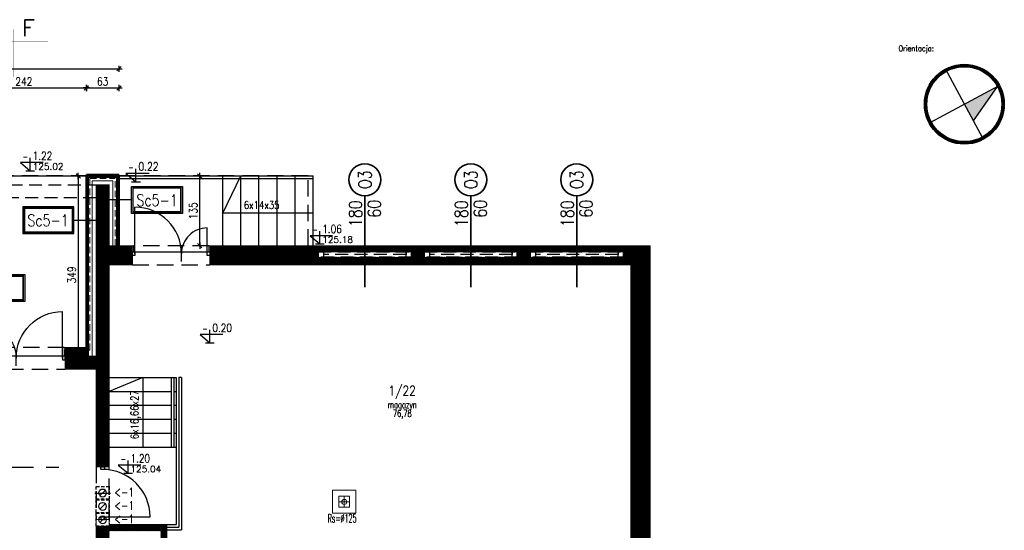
# Model space of a CAD drawing. Header units: inches. Extents: x 27484 to 71626, y -45113 to 39.
# Tile 165 of 256: x 35654 to 37560, y -32320 to -31331. Entities that reach past the tile are written whole.
import ezdxf
from ezdxf.enums import TextEntityAlignment as Align

# ---------------------------------------------------------------- set-up
doc = ezdxf.new("R2010")
doc.units = ezdxf.units.IN
doc.header["$LTSCALE"] = 50
doc.header["$MEASUREMENT"] = 0
doc.linetypes.add('DASHED', pattern=[0.75, 0.5, -0.25])
doc.linetypes.add('DASHED2', pattern=[9.525, 6.35, -3.175])
for name, color, linetype in [('0-KOTEW-POZ', 7, 'Continuous'), ('0-opis', 2, 'Continuous'), ('_Tabelka', 7, 'Continuous'), ('A-podciagi', 3, 'DASHED'), ('A-rdzenie zelbetowe', 6, 'Continuous'), ('B-IWE-KAN', 7, 'Continuous'), ('koncepcja', 6, 'Continuous'), ('KOTEW-POZ-OPIS', 2, 'Continuous'), ('KOTEW-POZ-OPIS1', 7, 'Continuous'), ('R-DIM', 6, 'Continuous'), ('R-MET-IWE', 2, 'Continuous'), ('R-MET-OKN-OPIS', 7, 'Continuous'), ('R-MET-OKN-OPIS-SYM', 2, 'Continuous'), ('R-MET-POM-OPIS', 7, 'Continuous'), ('R-MET-POM-OPIS-NR', 2, 'Continuous'), ('R-MET-POM-OPIS-POM', 7, 'Continuous'), ('R-MET-POZ', 7, 'Continuous'), ('R-MET-POZ-OPIS', 2, 'Continuous'), ('R-MET-POZ-OPIS1', 7, 'Continuous'), ('R-MET-PRZEK', 5, 'Continuous'), ('R-MET-PRZEK-OPIS', 5, 'Continuous'), ('rz_wentylacja', 10, 'Continuous'), ('S-DRZ-', 7, 'Continuous'), ('S-DRZ-O', 7, 'Continuous'), ('S-DRZ-SKRZYD', 5, 'Continuous'), ('S-DRZ-WEGAR', 7, 'Continuous')]:
    doc.layers.add(name, color=color, linetype=linetype)
for name, color, linetype, lineweight in [('0-OPISY', 165, 'Continuous', 18), ('A-obwiednia proj.', 4, 'Continuous', 50), ('A-okna projektowane', 4, 'Continuous', 30), ('A-proj. styropian', 2, 'BATTING', 9), ('A-PRZERYW', 7, 'DASHED2', 18), ('A-rozbiórka', 8, 'DASHED', 15), ('A-SCIANY', 5, 'Continuous', 18), ('A-WID', 1, 'Continuous', 9), ('A-ść. istn.', 8, 'Continuous', 0), ('B-IWE-KS', 7, 'Continuous', 20), ('mat', 7, 'Continuous', 9), ('pr_opis', 2, 'Continuous', 25), ('R-MET-OKN', 7, 'Continuous', 35), ('rz_zelbet', 200, 'Continuous', 20), ('TAB_OPISY_TYT', 7, 'Continuous', 13)]:
    doc.layers.add(name, color=color, linetype=linetype, lineweight=lineweight)
doc.styles.add('H35', font='simplex.shx', dxfattribs={"width": 0.9, "height": 35})
doc.styles.add('MET_OKN', font='SIMPLEX.SHX')
doc.styles.add('MET_POM', font='simplex.shx')
doc.styles.add('MET_POZ', font='SIMPLEX')
doc.styles.add('MET_PRZEK', font='SIMPLEX.SHX')
doc.styles.add('MM_050', font='romans.shx', dxfattribs={"width": 0.8, "height": 16})
doc.styles.add('ROMANS', font='simplex.shx', dxfattribs={"width": 0.8, "height": 15})
doc.styles.get("Standard").update_dxf_attribs({"font": 'romans.shx'})
doc.styles.add('TOM', font='simplex.shx', dxfattribs={"width": 0.8, "height": 50})
doc.linetypes.add('BATTING', pattern='A,0.0001,-0.1,[134,ltypeshp.shx,S=0.1,R=0,X=-0.1,Y=0],-0.2,[134,ltypeshp.shx,S=0.1,R=180,X=0.1,Y=0],-0.1', length=0.4001)
doc.dimstyles.new('AM100', dxfattribs={"dimtxt": 0.18, "dimasz": 1, "dimexe": 0, "dimexo": 0, "dimgap": 0, "dimtad": 0, "dimdec": 4, "dimdsep": 46, "dimtxsty": 'MM_050', "dimblk1": 'W1', "dimblk2": 'W1', "dimsah": 1, "dimcen": 4, "dimse1": 1, "dimse2": 1, "dimclrd": 256, "dimclre": 256, "dimclrt": 2, "dimadec": 5, "dimazin": 0, "dimtfac": 0.444444, "dimtdec": 4, "dimtix": 1, "dimtmove": 2, "dimatfit": 3, "dimldrblk": 'W1', "dimfxl": 1, "dimtvp": 0.777778, "dimtolj": 1, "dimarcsym": 0})
pattern_1 = [(45, (31560.1443, -34930.5661), (-0.88388348, 0.88388348), [])]

# ---------------------------------------------------------------- blocks, each defined once
blk = doc.blocks.new('D150')
at = {"layer": 'S-DRZ-'}
for centre, radius, start, end in [((-50, 0), 50, 270, 0), ((90, 0), 90, 180, 270)]:
    blk.add_arc(centre, radius, start, end, dxfattribs=at)
at = {"layer": 'S-DRZ-O'}
blk.add_line((0, 15.1), (0, -15.1), dxfattribs=at)
at = {"layer": 'S-DRZ-SKRZYD'}
for p, q in [((-50, 0), (-50, -50)), ((90, 0), (90, -90))]:
    blk.add_line(p, q, dxfattribs=at)
at = {"layer": 'S-DRZ-WEGAR'}
for points in [[(-50, -3.5), (-55, -3.5), (-55, 3.5), (-50, 3.5)], [(95, -3.5), (90, -3.5), (90, 3.5), (95, 3.5)]]:
    blk.add_lwpolyline(points, close=True, dxfattribs=at)
blk = doc.blocks.new('A$C6C2C3BE5')
at = {"layer": 'R-MET-POZ', "rotation": 359.9999999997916}
blk.add_blockref('D150', (0, 0), dxfattribs=at)
blk = doc.blocks.new('M-SEC030')
at = {"layer": 'R-MET-PRZEK'}
blk.add_lwpolyline([(-1.5, 1.5, 0, 0.25, 0), (0, 1.5, 0.015, 0.015, 0), (0.5, 1.5, 0.015, 0.015, 0), (0, 1.5, 0.015, 0.015, 0), (0, 2, 0.015, 0.015, 0), (0, 0, 0, 0, 0)], format="xyseb", dxfattribs=at)
at = {"layer": 'R-MET-PRZEK-OPIS', "style": 'MET_PRZEK'}
blk.add_attdef('PX', text='', height=0.7, dxfattribs=at).set_placement((-0.451, 1.71), align=Align.RIGHT)
blk = doc.blocks.new('D90-L-DL')
at = {"layer": 'S-DRZ-'}
blk.add_arc((-45, 0), 90, 270, 0, dxfattribs=at)
at = {"layer": 'S-DRZ-O'}
blk.add_line((0, 15.1), (0, -15.1), dxfattribs=at)
at = {"layer": 'S-DRZ-SKRZYD'}
blk.add_line((-45, 0), (-45, -90), dxfattribs=at)
at = {"layer": 'S-DRZ-WEGAR'}
for points in [[(-50, -3.5), (-45, -3.5), (-45, 3.5), (-50, 3.5)], [(45, 3.5), (50, 3.5), (50, -3.5), (45, -3.5)]]:
    blk.add_lwpolyline(points, close=True, dxfattribs=at)
blk = doc.blocks.new('M-POZ10')
at = {"layer": '0-KOTEW-POZ'}
blk.add_line((-0.133, 0), (0.133, 0), dxfattribs=at)
blk.add_lwpolyline([(0.392, 0.253), (-0.3, 0.253), (0, 0), (0, 0.393)], dxfattribs=at)
at = {"layer": 'KOTEW-POZ-OPIS', "style": 'MET_POZ', "width": 0.6}
blk.add_attdef('+/-', text='', height=0.2, dxfattribs=at).set_placement((-0.068, 0.334), align=Align.RIGHT)
at = {"layer": 'KOTEW-POZ-OPIS', "style": 'MET_POZ', "width": 0.8}
blk.add_attdef('H', (0.075, 0.334), '', height=0.25, dxfattribs=at)
at = {"layer": 'KOTEW-POZ-OPIS1', "style": 'MET_POZ', "oblique": 5, "width": 0.8}
blk.add_attdef('TXT', text='', height=0.2, dxfattribs=at).set_placement((0.075, 0.629), align=Align.CENTER)
at = {"layer": 'KOTEW-POZ-OPIS1', "style": 'MET_POZ'}
blk.add_attdef('XH', (0.075, 0.031), '', height=0.2, dxfattribs=at)
blk = doc.blocks.new('A$C788011A3')
at = {"layer": 'S-DRZ-'}
for centre, radius, start, end in [((5, 15.1), 90, 360, 90), ((155, 15.1), 60.1, 90, 180)]:
    blk.add_arc(centre, radius, start, end, dxfattribs=at)
at = {"layer": 'S-DRZ-O'}
blk.add_line((94.9, 0), (94.9, 30.2), dxfattribs=at)
at = {"layer": 'S-DRZ-SKRZYD'}
for p, q in [((5, 15.1), (5, 105.1)), ((155, 15.1), (155, 75.2))]:
    blk.add_line(p, q, dxfattribs=at)
at = {"layer": 'S-DRZ-WEGAR'}
for points in [[(0, 18.6), (5, 18.6), (5, 11.6), (0, 11.6)], [(155, 18.6), (160, 18.6), (160, 11.6), (155, 11.6)]]:
    blk.add_lwpolyline(points, close=True, dxfattribs=at)
blk = doc.blocks.new('IWE-KS')
at = {"layer": 'B-IWE-KS'}
for p, q in [((9.7, 0), (-9.7, 0)), ((0, -9.7), (0, 9.7))]:
    blk.add_line(p, q, dxfattribs=at)
blk.add_circle((0, 0), 5, dxfattribs=at)
at = {"layer": 'R-MET-IWE', "oblique": -180, "text_generation_flag": 6, "width": 0.464286}
blk.add_attdef('NR', text='', height=14.1, rotation=180, dxfattribs=at).set_placement((19.9, -0.1), align=Align.MIDDLE)
blk = doc.blocks.new('MPOM0239')
at = {"layer": 'R-MET-POM-OPIS', "style": 'MET_POM', "width": 0.7}
for tag, p in [('POS', (0, -0.225)), ('ARE', (0, -0.49))]:
    blk.add_attdef(tag, text='', height=0.2, dxfattribs=at).set_placement(p, align=Align.CENTER)
at = {"layer": 'R-MET-POM-OPIS', "style": 'MET_POM', "width": 0.7, "flags": 1}
blk.add_attdef('UNI', (0.246, -0.49), '', height=0.2, dxfattribs=at)
at = {"layer": 'R-MET-POM-OPIS-NR', "style": 'MET_POM', "width": 0.8}
blk.add_attdef('NR', text='', height=0.2, dxfattribs=at).set_placement((-0.003, 0.269), align=Align.CENTER)
at = {"layer": 'R-MET-POM-OPIS-POM', "style": 'MET_POM', "width": 0.7}
blk.add_attdef('POM', text='', height=0.2, dxfattribs=at).set_placement((0, 0.022), align=Align.CENTER)
blk = doc.blocks.new('IWE0W')
at = {"layer": 'B-IWE-KAN'}
blk.add_lwpolyline([(0.85, 0.85, -1), (0.15, 0.15), (0.85, 0.85, 1), (0.15, 0.15)], format="xyb", dxfattribs=at)
blk = doc.blocks.new('MET-OK')
at = {"layer": 'R-MET-OKN'}
blk.add_lwpolyline([(0, -42.9), (0, 42.9, 0.581818)], format="xyb", dxfattribs=at)
blk.add_circle((0, 66.1), 23.2, dxfattribs=at)
at = {"layer": 'R-MET-OKN-OPIS', "style": 'MET_OKN', "width": 0.8}
for tag, p in [('SO', (-4.2, 40.7)), ('HO', (23, 40.7))]:
    blk.add_attdef(tag, text='', height=18.8, rotation=90, dxfattribs=at).set_placement(p, align=Align.RIGHT)
at = {"layer": 'R-MET-OKN-OPIS-SYM', "style": 'MET_OKN', "width": 0.8}
blk.add_attdef('SYM', text='', height=18.8, rotation=90, dxfattribs=at).set_placement((9.4, 66.1), align=Align.CENTER)
blk = doc.blocks.new('W1')
for p, q in [((-6, 0), (6, 0)), ((-4.2, -4.2), (4.2, 4.2)), ((0, 6), (0, -6))]:
    blk.add_line(p, q)
blk = doc.blocks.new('*D165')
at = {"layer": 'Defpoints', "color": 0, "ltscale": 0.1, "transparency": 16777216}
for p in [(35844.5, -31634.1), (36002.8, -31634.1), (35844.5, -31769.1)]:
    blk.add_point(p, dxfattribs=at)
at = {"layer": 'R-DIM', "lineweight": -2, "ltscale": 0.1, "transparency": 16777216}
blk.add_line((36002.8, -31768.1), (36002.8, -31635.1), dxfattribs=at)
for p, rotation in [((36002.8, -31634.1), 89.99999999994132), ((36002.8, -31769.1), 269.9999999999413)]:
    blk.add_blockref('W1', p, dxfattribs=dict(at, rotation=rotation))
at = {"layer": 'R-DIM', "color": 2, "ltscale": 0.1, "transparency": 16777216, "insert": (35990.3, -31701.6), "char_height": 16, "attachment_point": 5, "rotation": 90, "style": 'MM_050'}
blk.add_mtext('\\A1;135', dxfattribs=at)
blk = doc.blocks.new('*D166')
at = {"layer": 'Defpoints', "color": 0, "ltscale": 0.1, "transparency": 16777216}
for p in [(35785.5, -31634.1), (35767.7, -31983.1), (35785.5, -31983.1)]:
    blk.add_point(p, dxfattribs=at)
at = {"layer": 'R-DIM', "lineweight": -2, "ltscale": 0.1, "transparency": 16777216}
blk.add_line((35767.7, -31635.1), (35767.7, -31982.1), dxfattribs=at)
for p, rotation in [((35767.7, -31634.1), 89.99999999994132), ((35767.7, -31983.1), 269.9999999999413)]:
    blk.add_blockref('W1', p, dxfattribs=dict(at, rotation=rotation))
at = {"layer": 'R-DIM', "color": 2, "ltscale": 0.1, "transparency": 16777216, "insert": (35755.2, -31825.7), "char_height": 16, "attachment_point": 5, "rotation": 90, "style": 'MM_050'}
blk.add_mtext('\\A1;349', dxfattribs=at)
blk = doc.blocks.new('*D169')
at = {"layer": 'Defpoints', "color": 0, "ltscale": 0.1, "transparency": 16777216}
for p in [(35846.5, -31426.6), (35153.5, -31632.1), (35846.5, -31632.1)]:
    blk.add_point(p, dxfattribs=at)
at = {"layer": 'R-DIM', "lineweight": -2, "ltscale": 0.1, "transparency": 16777216}
blk.add_line((35154.5, -31426.6), (35845.5, -31426.6), dxfattribs=at)
for p, rotation in [((35153.5, -31426.6), 179.9999999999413), ((35846.5, -31426.6), 359.9999999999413)]:
    blk.add_blockref('W1', p, dxfattribs=dict(at, rotation=rotation))
at = {"layer": 'R-DIM', "color": 2, "ltscale": 0.1, "transparency": 16777216, "insert": (35500, -31414.1), "char_height": 16, "attachment_point": 5, "style": 'MM_050'}
blk.add_mtext('\\A1;693', dxfattribs=at)
blk = doc.blocks.new('*D173')
at = {"layer": 'Defpoints', "color": 0, "ltscale": 0.1, "transparency": 16777216}
for p in [(35783.5, -31463.6), (35541.5, -31634.1), (35783.5, -31634.1)]:
    blk.add_point(p, dxfattribs=at)
at = {"layer": 'R-DIM', "lineweight": -2, "ltscale": 0.1, "transparency": 16777216}
blk.add_line((35542.5, -31463.6), (35782.5, -31463.6), dxfattribs=at)
for p, rotation in [((35541.5, -31463.6), 179.9999999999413), ((35783.5, -31463.6), 359.9999999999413)]:
    blk.add_blockref('W1', p, dxfattribs=dict(at, rotation=rotation))
at = {"layer": 'R-DIM', "color": 2, "ltscale": 0.1, "transparency": 16777216, "insert": (35662.5, -31451.2), "char_height": 16, "attachment_point": 5, "style": 'MM_050'}
blk.add_mtext('\\A1;242', dxfattribs=at)
blk = doc.blocks.new('*D174')
at = {"layer": 'Defpoints', "color": 0, "ltscale": 0.1, "transparency": 16777216}
for p in [(35846.5, -31463.6), (35783.5, -31634.1), (35846.5, -31634.1)]:
    blk.add_point(p, dxfattribs=at)
at = {"layer": 'R-DIM', "lineweight": -2, "ltscale": 0.1, "transparency": 16777216}
blk.add_line((35784.5, -31463.6), (35845.5, -31463.6), dxfattribs=at)
for p, rotation in [((35783.5, -31463.6), 179.9999999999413), ((35846.5, -31463.6), 359.9999999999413)]:
    blk.add_blockref('W1', p, dxfattribs=dict(at, rotation=rotation))
at = {"layer": 'R-DIM', "color": 2, "ltscale": 0.1, "transparency": 16777216, "insert": (35815, -31451.2), "char_height": 16, "attachment_point": 5, "style": 'MM_050'}
blk.add_mtext('\\A1;63', dxfattribs=at)

msp = doc.modelspace()

# ---------------------------------------------------------------- hatches: boundary and pattern name
at = {"layer": '_Tabelka'}
msp.add_hatch(color=256, dxfattribs=at).paths.add_polyline_path([(37482.58451, -31495.07523), (37546.44969, -31460.65899), (37499.79262, -31527.00782)])
at = {"layer": 'A-ść. istn.', "ltscale": 0.1}
h = msp.add_hatch(dxfattribs=at)
h.set_pattern_fill('ANSI31', color=256, scale=10)
h.set_pattern_definition(pattern_1)
h.paths.add_polyline_path([(35814.98246, -31651.06607), (35802.48246, -31651.06607), (35802.48246, -31663.56607), (35814.98246, -31663.56607)])
h.paths.add_polyline_path([(35827.48246, -31651.06607), (35814.98246, -31651.06607), (35814.98246, -31663.56607), (35827.48246, -31663.56607)])
h.paths.add_polyline_path([(35827.48246, -31663.56607), (35814.98246, -31663.56607), (35814.98246, -31680.38376), (35827.48246, -31680.38356)])
h.paths.add_polyline_path([(35814.98246, -31663.56607), (35802.48246, -31663.56607), (35802.48246, -31680.38397), (35814.98246, -31680.38376)])
h.paths.add_polyline_path([(35814.98246, -31680.38376), (35802.48246, -31680.38397), (35802.48246, -31793.56607), (35814.98246, -31793.56607)])
h.paths.add_polyline_path([(35827.48246, -31680.38356), (35814.98246, -31680.38376), (35814.98246, -31793.56607), (35872.48246, -31793.56607), (35872.48246, -31769.06607), (35827.48246, -31769.06607)])
h.paths.add_polyline_path([(35872.48246, -31793.56607), (35814.98246, -31793.56607), (35814.98246, -32197.06607), (35827.48246, -32197.06607), (35827.48246, -31806.06607), (35872.48246, -31806.06607)])
h.paths.add_polyline_path([(35802.48246, -31793.56607), (35802.48246, -31983.06607), (35785.48246, -31983.06607), (35785.48246, -31966.06607), (35746.11998, -31966.06607), (35746.11998, -32008.06607), (35802.48246, -32008.06607), (35802.48246, -32197.06607), (35814.98246, -32197.06607), (35814.98246, -31793.56607)])
h = msp.add_hatch(dxfattribs=at)
h.set_pattern_fill('ANSI31', color=256, scale=10)
h.set_pattern_definition(pattern_1)
h.paths.add_polyline_path([(36232.48246, -31769.06607), (36176.07575, -31769.06607), (36176.07575, -31793.56607), (36232.48246, -31793.56607)])
h.paths.add_polyline_path([(36232.48246, -31793.56607), (36176.07575, -31793.56607), (36176.07575, -31806.06607), (36232.48246, -31806.06607)])
h.paths.add_polyline_path([(36176.07575, -31769.06607), (36119.98246, -31769.06607), (36119.98246, -31806.06607), (36176.07575, -31806.06607)])
h.paths.add_polyline_path([(36119.98246, -31769.06607), (36022.48246, -31769.06607), (36022.48246, -31788.06607), (36022.48246, -31806.06607), (36119.98246, -31806.06607)])
h = msp.add_hatch(dxfattribs=at)
h.set_pattern_fill('ANSI31', color=256, scale=10)
h.set_pattern_definition(pattern_1)
h.paths.add_polyline_path([(36232.48246, -31781.06607), (36322.48246, -31781.06607), (36322.48246, -31769.06607), (36232.48246, -31769.06607)])
h.paths.add_polyline_path([(36322.48246, -31791.06607), (36232.48246, -31791.06607), (36232.48246, -31806.06607), (36322.48246, -31806.06607)])
h.paths.add_polyline_path([(36412.48246, -31791.06607), (36322.48246, -31791.06607), (36322.48246, -31806.06607), (36412.48246, -31806.06607)])
h.paths.add_polyline_path([(36322.48246, -31781.06607), (36412.48246, -31781.06607), (36412.48246, -31769.06607), (36322.48246, -31769.06607)])
h.paths.add_polyline_path([(36437.48246, -31781.06607), (36527.48246, -31781.06607), (36527.48246, -31769.06607), (36437.48246, -31769.06607)])
h.paths.add_polyline_path([(36527.48246, -31791.06607), (36437.48246, -31791.06607), (36437.48246, -31806.06607), (36527.48246, -31806.06607)])
h.paths.add_polyline_path([(36527.48246, -31781.06607), (36617.48246, -31781.06607), (36617.48246, -31769.06607), (36527.48246, -31769.06607)])
h.paths.add_polyline_path([(36617.48246, -31791.06607), (36527.48246, -31791.06607), (36527.48246, -31806.06607), (36617.48246, -31806.06607)])
h.paths.add_polyline_path([(36642.48246, -31781.06607), (36732.48246, -31781.06607), (36732.48246, -31769.06607), (36642.48246, -31769.06607)])
h.paths.add_polyline_path([(36732.48246, -31791.06607), (36642.48246, -31791.06607), (36642.48246, -31806.06607), (36732.48246, -31806.06607)])
h.paths.add_polyline_path([(36732.48246, -31781.06607), (36822.48246, -31781.06607), (36822.48246, -31769.06607), (36732.48246, -31769.06607)])
h.paths.add_polyline_path([(36822.48246, -31791.06607), (36732.48246, -31791.06607), (36732.48246, -31806.06607), (36822.48246, -31806.06607)])
h = msp.add_hatch(dxfattribs=at)
h.set_pattern_fill('ANSI31', color=256, scale=10)
h.set_pattern_definition(pattern_1)
h.paths.add_polyline_path([(36437.48246, -31769.06607), (36412.48246, -31769.06607), (36412.48246, -31793.56607), (36437.48246, -31793.56607)])
h.paths.add_polyline_path([(36437.48246, -31793.56607), (36412.48246, -31793.56607), (36412.48246, -31806.06607), (36437.48246, -31806.06607)])
h = msp.add_hatch(dxfattribs=at)
h.set_pattern_fill('ANSI31', color=256, scale=10)
h.set_pattern_definition(pattern_1)
h.paths.add_polyline_path([(36642.48246, -31769.06607), (36617.48246, -31769.06607), (36617.48246, -31793.56607), (36642.48246, -31793.56607)])
h.paths.add_polyline_path([(36642.48246, -31793.56607), (36617.48246, -31793.56607), (36617.48246, -31806.06607), (36642.48246, -31806.06607)])
h = msp.add_hatch(dxfattribs=at)
h.set_pattern_fill('ANSI31', color=256, scale=10)
h.set_pattern_definition(pattern_1)
h.paths.add_polyline_path([(36849.98246, -31769.06607), (36822.48246, -31769.06607), (36822.48246, -31793.56607), (36849.98246, -31793.56607)])
h.paths.add_polyline_path([(36874.48246, -31769.06607), (36849.98246, -31769.06607), (36849.98246, -31793.56607), (36874.48246, -31793.56607)])
h = msp.add_hatch(dxfattribs=at)
h.set_pattern_fill('ANSI31', color=256, scale=10)
h.set_pattern_definition(pattern_1)
h.paths.add_polyline_path([(36849.98246, -32558.56607), (36837.48246, -32558.56607), (36837.48246, -32789.56607), (36635.05756, -32789.56607), (36635.05756, -32802.06607), (36849.98246, -32802.06607)])
h.paths.add_polyline_path([(36849.98246, -32802.06607), (36635.05756, -32802.06607), (36635.05756, -32826.56607), (36849.98246, -32826.56607)])
h.paths.add_polyline_path([(36874.48246, -32802.06607), (36849.98246, -32802.06607), (36849.98246, -32826.56607), (36874.48246, -32826.56607)])
h.paths.add_polyline_path([(36874.48246, -32558.56607), (36849.98246, -32558.56607), (36849.98246, -32802.06607), (36874.48246, -32802.06607)])
h.paths.add_polyline_path([(36849.98246, -32353.56607), (36837.48246, -32353.56607), (36837.48246, -32558.56607), (36849.98246, -32558.56607)])
h.paths.add_polyline_path([(36874.48246, -32353.56607), (36849.98246, -32353.56607), (36849.98246, -32558.56607), (36874.48246, -32558.56607)])
h.paths.add_polyline_path([(36849.98246, -32105.67743), (36837.48246, -32105.67743), (36837.48246, -32353.56607), (36849.98246, -32353.56607)])
h.paths.add_polyline_path([(36874.48246, -32105.67743), (36849.98246, -32105.67743), (36849.98246, -32353.56607), (36874.48246, -32353.56607)])
h.paths.add_polyline_path([(36849.98246, -31793.56607), (36822.48246, -31793.56607), (36822.48246, -31806.06607), (36837.48246, -31806.06607), (36837.48246, -32105.67743), (36849.98246, -32105.67743)])
h.paths.add_polyline_path([(36874.48246, -31793.56607), (36849.98246, -31793.56607), (36849.98246, -32105.67743), (36874.48246, -32105.67743)])
h = msp.add_hatch(dxfattribs=at)
h.set_pattern_fill('ANSI31', color=256, scale=10)
h.set_pattern_definition(pattern_1)
h.paths.add_polyline_path([(35746.11998, -31966.06607), (35742.48246, -31966.06607), (35742.48246, -32008.06607), (35746.11998, -32008.06607)])
h = msp.add_hatch(dxfattribs=at)
h.set_pattern_fill('ANSI31', color=256, scale=10)
h.set_pattern_definition(pattern_1)
h.paths.add_polyline_path([(35814.98246, -32312.06607), (35802.48246, -32312.06607), (35802.48246, -32353.56607), (35814.98246, -32353.56607)])
h.paths.add_polyline_path([(35814.98246, -32353.56607), (35802.48246, -32353.56607), (35802.48246, -32437.11016), (35814.98246, -32447.31649)])
h.paths.add_polyline_path([(35827.48246, -32353.56607), (35814.98246, -32353.56607), (35814.98246, -32447.31649), (35827.48246, -32457.52282)])
h.paths.add_polyline_path([(35827.48246, -32321.06607), (35927.48246, -32321.06607), (35927.48246, -32353.56607), (35939.48246, -32353.56607), (35939.48246, -32309.06607), (35827.48246, -32309.06607), (35827.48246, -32312.06607), (35814.98246, -32312.06607), (35814.98246, -32353.56607), (35827.48246, -32353.56607)])

# ---------------------------------------------------------------- linework, layer by layer
at = {"layer": '0-opis', "color": 5, "linetype": 'DASHED', "ltscale": 2}
msp.add_line((35555.92605, -32197.5), (35729.92605, -32197.5), dxfattribs=at)
at = {"layer": '_Tabelka'}
for p, q in [((37518.14795, -31561.06925), (37445.87385, -31426.95237)), ((37518.14795, -31561.06925), (37445.87385, -31426.95237)), ((37416.59049, -31530.63867), (37548.57852, -31459.51178)), ((37416.59049, -31530.63867), (37548.57852, -31459.51178)), ((37546.44969, -31460.65899), (37499.79262, -31527.00782))]:
    msp.add_line(p, q, dxfattribs=at)
at = {"layer": '_Tabelka', "const_width": 4.83655}
for points in [[(37540.43909, -31447.40116, 0.4142135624), (37434.91044, -31437.22064, 0.4142135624)], [(37540.43909, -31447.40116, 0.4142135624), (37434.91044, -31437.22064, 0.4142135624)], [(37424.72992, -31542.74929, -0.4142135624), (37434.91044, -31437.22064, -0.4142135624)], [(37424.72992, -31542.74929, -0.4142135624), (37434.91044, -31437.22064, -0.4142135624)], [(37540.43909, -31447.40116, -0.4142135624), (37530.25857, -31552.92981, -0.4142135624)], [(37540.43909, -31447.40116, -0.4142135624), (37530.25857, -31552.92981, -0.4142135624)], [(37424.72992, -31542.74929, 0.4142135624), (37530.25857, -31552.92981, 0.4142135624)], [(37424.72992, -31542.74929, 0.4142135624), (37530.25857, -31552.92981, 0.4142135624)]]:
    msp.add_lwpolyline(points, format="xyb", dxfattribs=at)
at = {"layer": '_Tabelka'}
for radius in [77.38473, 77.38473, 72.54818, 72.54818]:
    msp.add_circle((37482.58451, -31495.07523), radius, dxfattribs=at)
at = {"layer": 'A-obwiednia proj.', "ltscale": 3}
for p, q in [((35783.48246, -31632.06607), (35846.48246, -31632.06607)), ((35783.48246, -31966.06607), (35783.48246, -31632.06607)), ((35846.48246, -31769.06607), (35846.48246, -31632.06607))]:
    msp.add_line(p, q, dxfattribs=at)
at = {"layer": 'A-okna projektowane', "linetype": 'DASHED'}
for points in [[(36232.48246, -31781.06607), (36412.48246, -31781.06607), (36412.48246, -31791.06607), (36232.48246, -31791.06607), (36232.48246, -31781.06607), (36242.48246, -31781.06607), (36242.48246, -31791.06607), (36402.48246, -31791.06607), (36402.48246, -31781.06607), (36402.48246, -31786.06607), (36242.48246, -31786.06607), (36242.48246, -31786.06607), (36242.48246, -31786.06607), (36242.48246, -31786.06607)], [(36437.48246, -31781.06607), (36617.48246, -31781.06607), (36617.48246, -31791.06607), (36437.48246, -31791.06607), (36437.48246, -31781.06607), (36447.48246, -31781.06607), (36447.48246, -31791.06607), (36607.48246, -31791.06607), (36607.48246, -31781.06607), (36607.48246, -31786.06607), (36447.48246, -31786.06607), (36447.48246, -31786.06607), (36447.48246, -31786.06607), (36447.48246, -31786.06607)], [(36642.48246, -31781.06607), (36822.48246, -31781.06607), (36822.48246, -31791.06607), (36642.48246, -31791.06607), (36642.48246, -31781.06607), (36652.48246, -31781.06607), (36652.48246, -31791.06607), (36812.48246, -31791.06607), (36812.48246, -31781.06607), (36812.48246, -31786.06607), (36652.48246, -31786.06607), (36652.48246, -31786.06607), (36652.48246, -31786.06607), (36652.48246, -31786.06607)]]:
    msp.add_lwpolyline(points, dxfattribs=at)
at = {"layer": 'A-podciagi'}
for p, q in [((35522.48246, -31651.06607), (35802.48246, -31651.06607)), ((35802.48246, -31676.06607), (35522.48246, -31676.06607))]:
    msp.add_line(p, q, dxfattribs=at)
at = {"layer": 'A-proj. styropian', "ltscale": 0.3}
for p, q in [((35794.98246, -31643.56607), (35834.98246, -31643.56607)), ((35794.98246, -31643.56607), (35794.98246, -31983.06607)), ((35834.98246, -31643.56607), (35834.98246, -31769.06607))]:
    msp.add_line(p, q, dxfattribs=at)
at = {"layer": 'A-PRZERYW', "lineweight": -3, "ltscale": 0.1}
for p, q in [((35785.48246, -31634.06607), (35539.48246, -31634.06607)), ((36020.48246, -31769.06607), (35874.48246, -31769.06607)), ((35872.48246, -31806.06607), (36022.48246, -31806.06607)), ((35740.48246, -31966.06607), (35584.48246, -31966.06607)), ((35582.48246, -32008.06607), (35742.48246, -32008.06607)), ((35802.48246, -32197.06607), (35802.48246, -32299.06607)), ((35827.48246, -32299.06607), (35827.48246, -32197.06607))]:
    msp.add_line(p, q, dxfattribs=at)
msp.add_lwpolyline([(36212.48246, -31769.06607), (36212.48246, -31634.06607), (35844.48246, -31634.06607)], dxfattribs=at)
at = {"layer": 'A-rdzenie zelbetowe', "ltscale": 0.1}
for points in [[(36412.48246, -31781.06607), (36437.48246, -31781.06607), (36437.48246, -31806.06607), (36412.48246, -31806.06607)], [(36617.48246, -31781.06607), (36642.48246, -31781.06607), (36642.48246, -31806.06607), (36617.48246, -31806.06607)]]:
    msp.add_lwpolyline(points, close=True, dxfattribs=at)
at = {"layer": 'A-rozbiórka', "ltscale": 0.5}
for p, q in [((35790.48246, -31971.06607), (35790.48246, -31639.06607)), ((35790.48246, -31639.06607), (35839.48246, -31639.06607)), ((35839.48246, -31769.06607), (35839.48246, -31639.06607))]:
    msp.add_line(p, q, dxfattribs=at)
at = {"layer": 'A-SCIANY', "ltscale": 3}
for p, q in [((35844.48246, -31769.06607), (35874.48246, -31769.06607)), ((35872.48246, -31806.06607), (35872.48246, -31781.06607)), ((35874.48246, -31781.06607), (35874.48246, -31769.06607)), ((36020.48246, -31769.06607), (36874.48246, -31769.06607)), ((36020.48246, -31781.06607), (36020.48246, -31769.06607)), ((36022.48246, -31806.06607), (36022.48246, -31781.06607)), ((36232.48246, -31806.06607), (36232.48246, -31781.06607)), ((36234.48246, -31769.06607), (36234.48246, -31781.06607)), ((36410.48246, -31769.06607), (36410.48246, -31781.06607)), ((36412.48246, -31806.06607), (36412.48246, -31781.06607)), ((36437.48246, -31806.06607), (36437.48246, -31781.06607)), ((36439.48246, -31769.06607), (36439.48246, -31781.06607)), ((36615.48246, -31769.06607), (36615.48246, -31781.06607)), ((36617.48246, -31806.06607), (36617.48246, -31781.06607)), ((36642.48246, -31806.06607), (36642.48246, -31781.06607)), ((36644.48246, -31769.06607), (36644.48246, -31781.06607)), ((36820.48246, -31769.06607), (36820.48246, -31781.06607)), ((36822.48246, -31806.06607), (36822.48246, -31781.06607)), ((36874.48246, -32826.56607), (36874.48246, -31769.06607)), ((35827.48246, -31806.06607), (35827.48246, -32197.06607)), ((35827.48246, -31806.06607), (35872.48246, -31806.06607)), ((36022.48246, -31806.06607), (36837.48246, -31806.06607)), ((36837.48246, -32789.56607), (36837.48246, -31806.06607)), ((35740.48246, -31966.06607), (35785.48246, -31966.06607)), ((35742.48246, -31983.06607), (35742.48246, -32008.06607)), ((35742.48246, -32008.06607), (35802.48246, -32008.06607)), ((35802.48246, -32197.06607), (35802.48246, -32008.06607)), ((35827.48246, -32197.06607), (35802.48246, -32197.06607)), ((36259.98246, -32287.06607), (36259.98246, -32242.06607)), ((36259.98246, -32242.06607), (36304.98246, -32242.06607)), ((36271.98246, -32275.06607), (36271.98246, -32254.06607)), ((36271.98246, -32254.06607), (36292.98246, -32254.06607)), ((36292.98246, -32275.06607), (36292.98246, -32254.06607)), ((36304.98246, -32287.06607), (36304.98246, -32242.06607)), ((36271.98246, -32275.06607), (36292.98246, -32275.06607)), ((35802.48246, -32299.06607), (35827.48246, -32299.06607)), ((35802.48246, -32539.06607), (35802.48246, -32299.06607)), ((35827.48246, -32299.06607), (35827.48246, -32309.06607)), ((36259.98246, -32287.06607), (36304.98246, -32287.06607))]:
    msp.add_line(p, q, dxfattribs=at)
for points in [[(35740.48246, -31966.06607), (35740.48246, -31983.06607)], [(35827.48246, -32309.06607), (35939.48246, -32309.06607), (35939.48246, -32546.06607)]]:
    msp.add_lwpolyline(points, dxfattribs=at)
at = {"layer": 'A-WID', "lineweight": -2}
for p, q in [((35539.48246, -31634.06607), (35785.48246, -31634.06607)), ((35844.48246, -31634.06607), (36222.48246, -31634.06607)), ((35844.48246, -31639.06607), (36222.48246, -31639.06607)), ((36047.48246, -31769.06607), (36047.48246, -31634.06607)), ((36047.48246, -31706.06607), (36082.48246, -31634.06607)), ((36082.48246, -31769.06607), (36082.48246, -31634.06607)), ((36117.48246, -31769.06607), (36117.48246, -31634.06607)), ((36152.48246, -31769.06607), (36152.48246, -31634.06607)), ((36187.48246, -31769.06607), (36187.48246, -31634.06607)), ((36222.48246, -31769.06607), (36222.48246, -31634.06607)), ((36222.48246, -31706.06607), (36047.48246, -31706.06607)), ((35872.48246, -31781.06607), (36022.48246, -31781.06607)), ((35742.48246, -31983.06607), (35582.48246, -31983.06607)), ((35827.48246, -32024.06607), (35957.48246, -32024.06607)), ((35892.48246, -32024.06607), (35827.48246, -32051.06607)), ((35892.48246, -32024.06607), (35892.48246, -32159.06607)), ((35947.48246, -32024.06607), (35947.48246, -32159.06607)), ((35952.48246, -32024.06607), (35952.48246, -32159.06607)), ((35957.48246, -32024.06607), (35957.48246, -32309.06607)), ((35962.48246, -32024.06607), (35962.48246, -32314.06607)), ((35967.48246, -32024.06607), (35962.48246, -32024.06607)), ((35967.48246, -32024.06607), (35967.48246, -32319.06607)), ((35827.48246, -32051.06607), (35947.48246, -32051.06607)), ((35952.48246, -32051.06607), (35957.48246, -32051.06607)), ((35827.48246, -32078.06607), (35947.48246, -32078.06607)), ((35952.48246, -32078.06607), (35957.48246, -32078.06607)), ((35827.48246, -32105.06607), (35947.48246, -32105.06607)), ((35952.48246, -32105.06607), (35957.48246, -32105.06607)), ((35827.48246, -32132.06607), (35947.48246, -32132.06607)), ((35952.48246, -32132.06607), (35957.48246, -32132.06607)), ((35827.48246, -32159.06607), (35957.48246, -32159.06607)), ((35939.48246, -32309.06607), (35957.48246, -32309.06607)), ((35939.48246, -32314.06607), (35962.48246, -32314.06607)), ((35939.48246, -32319.06607), (35967.48246, -32319.06607))]:
    msp.add_line(p, q, dxfattribs=at)
at = {"layer": 'mat', "lineweight": -3}
for p, q in [((35785.48246, -31983.06607), (35785.48246, -31634.06607)), ((35785.48246, -31634.06607), (35844.48246, -31634.06607)), ((35787.48246, -31983.06607), (35787.48246, -31636.06607)), ((35787.48246, -31636.06607), (35842.48246, -31636.06607)), ((35842.48246, -31769.06607), (35842.48246, -31636.06607)), ((35844.48246, -31769.06607), (35844.48246, -31634.06607))]:
    msp.add_line(p, q, dxfattribs=at)
at = {"layer": 'mat'}
for p, q in [((35802.48246, -31983.06607), (35802.48246, -31651.06607)), ((35802.48246, -31651.06607), (35827.48246, -31651.06607)), ((35827.48246, -31781.06607), (35827.48246, -31651.06607)), ((35844.48246, -31769.06607), (35827.48246, -31769.06607)), ((35827.48246, -31781.06607), (35872.48246, -31781.06607)), ((36022.48246, -31781.06607), (36862.48246, -31781.06607)), ((36862.48246, -32814.56607), (36862.48246, -31781.06607)), ((35742.48246, -31971.06607), (35790.48246, -31971.06607)), ((35742.48246, -31971.06607), (35742.48246, -31983.06607)), ((35742.48246, -31983.06607), (35802.48246, -31983.06607))]:
    msp.add_line(p, q, dxfattribs=at)
at = {"layer": 'pr_opis', "ltscale": 30}
for p, q in [((35870.67547, -31680.38285), (35814.98246, -31680.38285)), ((35759.28946, -31719.61658), (35814.98246, -31719.61658))]:
    msp.add_line(p, q, dxfattribs=at)
for points in [[(35870.67629, -31654.33459), (35969.2033, -31654.33628), (35969.20165, -31706.4328), (35870.67464, -31706.43111)], [(35759.28863, -31693.56832), (35660.76162, -31693.57001), (35660.76327, -31745.66654), (35759.29028, -31745.66485)], [(35565.67629, -31824.89836), (35664.2033, -31824.90005), (35664.20165, -31876.99658), (35565.67464, -31876.99488)]]:
    msp.add_lwpolyline(points, close=True, dxfattribs=at)
at = {"layer": 'pr_opis', "ltscale": 30, "const_width": 3}
for points in [[(35873.6762, -31657.33468), (35966.20321, -31657.33618), (35966.20175, -31703.43271), (35873.67474, -31703.4312)], [(35756.28873, -31696.56842), (35663.76172, -31696.56992), (35663.76318, -31742.66644), (35756.29019, -31742.66494)], [(35568.6762, -31827.89845), (35661.20321, -31827.89996), (35661.20175, -31873.99648), (35568.67474, -31873.99498)]]:
    msp.add_lwpolyline(points, close=True, dxfattribs=at)
at = {"layer": 'R-MET-OKN'}
for p, q in [((36322.48246, -31769.06607), (36322.48246, -31849.06607)), ((36527.48246, -31769.06607), (36527.48246, -31849.06607)), ((36732.48246, -31769.06607), (36732.48246, -31849.06607))]:
    msp.add_line(p, q, dxfattribs=at)
at = {"layer": 'rz_wentylacja', "linetype": 'DASHED2', "ltscale": 0.02}
for points in [[(35802.48246, -32235.06607), (35827.48246, -32235.06607), (35827.48246, -32260.06607), (35802.48246, -32260.06607)], [(35802.48246, -32261.06607), (35827.48246, -32261.06607), (35827.48246, -32286.06607), (35802.48246, -32286.06607)], [(35802.48246, -32287.06607), (35827.48246, -32287.06607), (35827.48246, -32312.06607), (35802.48246, -32312.06607)]]:
    msp.add_lwpolyline(points, close=True, dxfattribs=at)

# ---------------------------------------------------------------- block references
at = {"extrusion": (0, 0, -1), "xscale": 15, "yscale": 15, "zscale": -15, "rotation": 270}
for p in [(-35822.48246, -32240.06607), (-35822.48246, -32266.06607), (-35822.48246, -32292.06607)]:
    msp.add_blockref('IWE0W', p, dxfattribs=at)
at = {"layer": '0-opis'}
ref = msp.add_blockref('M-SEC030', (35642.92605, -31442.20619), dxfattribs=dict(at, xscale=-45.9375, yscale=45.93750000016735, zscale=45.93749999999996))
ref.add_attrib('PX', 'F', dxfattribs={"layer": 'R-MET-PRZEK-OPIS', "height": 32.15625, "rotation": 359.99999999, "style": 'MET_PRZEK'}).set_placement((35683.56807, -31363.63866), align=Align.RIGHT)
at = {"layer": 'A-SCIANY', "extrusion": (0, 0, -1), "xscale": -1.020000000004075, "yscale": 1.019999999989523, "zscale": -1.019999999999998, "rotation": 270}
msp.add_blockref('D90-L-DL', (-35814.98246, -32248.06607), dxfattribs=at)
at = {"layer": 'koncepcja', "lineweight": -3, "rotation": 180}
msp.add_blockref('A$C6C2C3BE5', (35967.48246, -31784.56607), dxfattribs=at)
at = {"layer": 'R-MET-IWE'}
ref = msp.add_blockref('IWE-KS', (36282.48246, -32265.1588), dxfattribs=dict(at, zscale=1.25))
ref.add_attrib('NR', 'Rs=%%c125', dxfattribs={"height": 16, "rotation": 180, "text_generation_flag": 6, "width": 0.464286}).set_placement((36278.36275, -32296.78539), align=Align.MIDDLE)
at = {"layer": 'R-MET-OKN'}
ref = msp.add_blockref('MET-OK', (36322.48246, -31729.72943), dxfattribs=dict(at, xscale=1.336499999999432, yscale=1.336499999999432, zscale=1.336499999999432))
ref.add_attrib('SYM', 'O3', dxfattribs={"layer": 'R-MET-OKN-OPIS-SYM', "height": 25.059375, "rotation": 90, "style": 'MET_OKN', "width": 0.8}).set_placement((36335.01215, -31641.38181), align=Align.CENTER)
ref.add_attrib('SO', '180', dxfattribs={"layer": 'R-MET-OKN-OPIS', "height": 25.059375, "rotation": 90, "style": 'MET_OKN', "width": 0.8}).set_placement((36316.8441, -31681.26715), align=Align.RIGHT)
ref.add_attrib('HO', '60', dxfattribs={"layer": 'R-MET-OKN-OPIS', "height": 25.059375, "rotation": 90, "style": 'MET_OKN', "width": 0.8}).set_placement((36353.1802, -31680.36096), align=Align.RIGHT)
ref = msp.add_blockref('MET-OK', (36527.48246, -31729.72943), dxfattribs=dict(at, xscale=1.336499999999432, yscale=1.336499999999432, zscale=1.336499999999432))
ref.add_attrib('SYM', 'O3', dxfattribs={"layer": 'R-MET-OKN-OPIS-SYM', "height": 25.059375, "rotation": 90, "style": 'MET_OKN', "width": 0.8}).set_placement((36540.01215, -31641.38181), align=Align.CENTER)
ref.add_attrib('SO', '180', dxfattribs={"layer": 'R-MET-OKN-OPIS', "height": 25.059375, "rotation": 90, "style": 'MET_OKN', "width": 0.8}).set_placement((36521.8441, -31681.26715), align=Align.RIGHT)
ref.add_attrib('HO', '60', dxfattribs={"layer": 'R-MET-OKN-OPIS', "height": 25.059375, "rotation": 90, "style": 'MET_OKN', "width": 0.8}).set_placement((36558.1802, -31680.36096), align=Align.RIGHT)
ref = msp.add_blockref('MET-OK', (36732.48246, -31729.72943), dxfattribs=dict(at, xscale=1.336499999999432, yscale=1.336499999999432, zscale=1.336499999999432))
ref.add_attrib('SYM', 'O3', dxfattribs={"layer": 'R-MET-OKN-OPIS-SYM', "height": 25.059375, "rotation": 90, "style": 'MET_OKN', "width": 0.8}).set_placement((36745.01215, -31641.38181), align=Align.CENTER)
ref.add_attrib('SO', '180', dxfattribs={"layer": 'R-MET-OKN-OPIS', "height": 25.059375, "rotation": 90, "style": 'MET_OKN', "width": 0.8}).set_placement((36726.8441, -31681.26715), align=Align.RIGHT)
ref.add_attrib('HO', '60', dxfattribs={"layer": 'R-MET-OKN-OPIS', "height": 25.059375, "rotation": 90, "style": 'MET_OKN', "width": 0.8}).set_placement((36763.1802, -31680.36096), align=Align.RIGHT)
at = {"layer": 'R-MET-POM-OPIS'}
ref = msp.add_blockref('MPOM0239', (36394.83277, -32085.03848), dxfattribs=dict(at, xscale=67.20000000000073, yscale=67.20000000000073, zscale=67.20000000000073))
ref.add_attrib('NR', '1/22', dxfattribs={"layer": 'R-MET-POM-OPIS-NR', "height": 18.816, "style": 'MET_POM', "width": 0.8}).set_placement((36394.64243, -32059.24223), align=Align.CENTER)
ref.add_attrib('ARE', '76,78', dxfattribs={"height": 13.44, "style": 'MET_POM', "width": 0.7}).set_placement((36394.83277, -32100.15671), align=Align.CENTER)
ref.add_attrib('POM', 'magazyn', dxfattribs={"layer": 'R-MET-POM-OPIS-POM', "height": 13.44, "style": 'MET_POM', "width": 0.7}).set_placement((36394.83277, -32083.53843), align=Align.CENTER)
at = {"layer": 'R-MET-POZ'}
ref = msp.add_blockref('M-POZ10', (35674.90457, -31623.93675), dxfattribs=dict(at, xscale=63, yscale=63, zscale=63, rotation=359.9999999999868))
ref.add_attrib('+/-', '-', dxfattribs={"layer": 'R-MET-POZ-OPIS', "height": 12.6, "style": 'MET_POZ', "width": 0.6}).set_placement((35670.6005, -31602.9018), align=Align.RIGHT)
ref.add_attrib('H', '1.22', (35679.64009, -31602.9018), dxfattribs={"layer": 'R-MET-POZ-OPIS', "height": 15.75, "style": 'MET_POZ', "width": 0.8})
ref.add_attrib('XH', '125.02', (35679.64009, -31621.98189), dxfattribs={"layer": 'R-MET-POZ-OPIS1', "height": 12.6, "style": 'MET_POZ'})
ref = msp.add_blockref('M-POZ10', (35879.35371, -31645.39928), dxfattribs=dict(at, xscale=64.80000000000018, yscale=64.80000000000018, zscale=64.80000000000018, rotation=359.9999999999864))
ref.add_attrib('+/-', '-', dxfattribs={"layer": 'R-MET-POZ-OPIS', "height": 12.96, "style": 'MET_POZ', "width": 0.6}).set_placement((35874.92666, -31623.76334), align=Align.RIGHT)
ref.add_attrib('H', '0.22', (35884.22453, -31623.76334), dxfattribs={"layer": 'R-MET-POZ-OPIS', "height": 16.2, "style": 'MET_POZ', "width": 0.8})
ref = msp.add_blockref('M-POZ10', (36235.28304, -31765.58979), dxfattribs=dict(at, xscale=63, yscale=63, zscale=63, rotation=359.9999999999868))
ref.add_attrib('+/-', '-', dxfattribs={"layer": 'R-MET-POZ-OPIS', "height": 12.6, "style": 'MET_POZ', "width": 0.6}).set_placement((36230.97896, -31744.55484), align=Align.RIGHT)
ref.add_attrib('H', '1.06', (36240.01856, -31744.55484), dxfattribs={"layer": 'R-MET-POZ-OPIS', "height": 15.75, "style": 'MET_POZ', "width": 0.8})
ref.add_attrib('XH', '125.18', (36240.01856, -31763.63493), dxfattribs={"layer": 'R-MET-POZ-OPIS1', "height": 12.6, "style": 'MET_POZ'})
ref = msp.add_blockref('M-POZ10', (36022.62585, -31956.96405), dxfattribs=dict(at, xscale=63, yscale=63, zscale=63, rotation=359.9999999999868))
ref.add_attrib('+/-', '-', dxfattribs={"layer": 'R-MET-POZ-OPIS', "height": 12.6, "style": 'MET_POZ', "width": 0.6}).set_placement((36018.32177, -31935.9291), align=Align.RIGHT)
ref.add_attrib('H', '0.20', (36027.36137, -31935.9291), dxfattribs={"layer": 'R-MET-POZ-OPIS', "height": 15.75, "style": 'MET_POZ', "width": 0.8})
ref = msp.add_blockref('M-POZ10', (35864.19318, -32209.71755), dxfattribs=dict(at, xscale=63, yscale=63, zscale=63, rotation=359.9999999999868))
ref.add_attrib('+/-', '-', dxfattribs={"layer": 'R-MET-POZ-OPIS', "height": 12.6, "style": 'MET_POZ', "width": 0.6}).set_placement((35859.88911, -32188.6826), align=Align.RIGHT)
ref.add_attrib('H', '1.20', (35868.9287, -32188.6826), dxfattribs={"layer": 'R-MET-POZ-OPIS', "height": 15.75, "style": 'MET_POZ', "width": 0.8})
ref.add_attrib('XH', '125.04', (35868.9287, -32207.76269), dxfattribs={"layer": 'R-MET-POZ-OPIS1', "height": 12.6, "style": 'MET_POZ'})
at = {"layer": 'rz_zelbet', "ltscale": 0.1, "xscale": -1}
msp.add_blockref('A$C788011A3', (35742.48233, -32001.68482), dxfattribs=at)

# ---------------------------------------------------------------- texts
at = {"layer": '0-OPISY', "color": 2, "char_height": 15, "width": 175.0427759, "attachment_point": 1, "style": 'TOM'}
for s, insert, rotation in [('6x14x35', (36088.22461, -31682.78346), 0.02851314), ('6x16,66x27', (35869.19985, -32143.68974), 90.02851314)]:
    msp.add_mtext(s, dxfattribs=dict(at, insert=insert, rotation=rotation))
at = {"layer": 'pr_opis', "char_height": 22.5, "width": 938.3331854, "attachment_point": 8, "style": 'ROMANS'}
for insert, rotation in [((35920.46266, -31692.19642), 359.99818662), ((35709.50227, -31731.43016), 0.00181338)]:
    msp.add_mtext('Sc5-1', dxfattribs=dict(at, insert=insert, rotation=rotation))
at = {"layer": 'R-MET-IWE', "width": 0.75}
for p in [(35856.67298, -32246.00934), (35856.67298, -32272.00934), (35856.67298, -32298.00934)]:
    msp.add_attdef('<-1', text='.', height=17, dxfattribs=at).set_placement(p, align=Align.MIDDLE)
at = {"layer": 'TAB_OPISY_TYT', "style": 'H35', "width": 0.8}
msp.add_text('Orientacja:', height=11.26125, rotation=0.00000011, dxfattribs=at).set_placement((37355.18118, -31392.75137))

# ---------------------------------------------------------------- dimensions: what is measured, and where the dimension line sits
at = {"layer": 'R-DIM', "ltscale": 0.1}
for p1, p2, distance, picture, middle in [((35153.48246, -31632.06607), (35846.48246, -31632.06607), 205.51488, '*D169', (35499.98246, -31414.10675)), ((35844.48246, -31769.06607), (35844.48246, -31634.06607), -158.30675, '*D165', (35990.34477, -31701.56607))]:
    dim = msp.add_aligned_dim(p1=p1, p2=p2, distance=distance, dimstyle='AM100', dxfattribs=at)
    dim.commit()
    dim.dimension.update_dxf_attribs({"geometry": picture, "text_midpoint": middle})
for base, p1, p2, picture, middle in [((35783.48246, -31463.61943), (35541.48246, -31634.06607), (35783.48246, -31634.06607), '*D173', (35662.48246, -31451.17499)), ((35846.48246, -31463.61943), (35783.48246, -31634.06607), (35846.48246, -31634.06607), '*D174', (35814.98246, -31451.17499))]:
    dim = msp.add_linear_dim(base=base, p1=p1, p2=p2, dimstyle='AM100', dxfattribs=at)
    dim.commit()
    dim.dimension.update_dxf_attribs({"geometry": picture, "text_midpoint": middle})
dim = msp.add_linear_dim(base=(35767.67821, -31983.06607), p1=(35785.48246, -31634.06607), p2=(35785.48246, -31983.06607), angle=270, dimstyle='AM100', dxfattribs=at)
dim.commit()
dim.dimension.update_dxf_attribs({"geometry": '*D166', "text_midpoint": (35755.23376, -31825.6853), "dimtype": 161})

doc.saveas('drawing.dxf')
